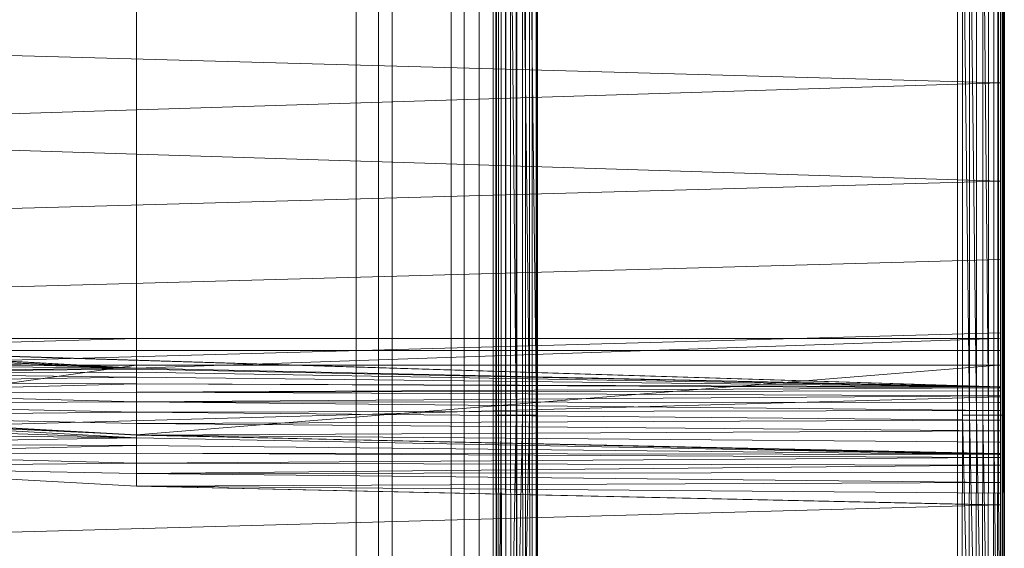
# Model space of a CAD drawing. Header units: metres. Extents: x 391.1 to 427.5, y 12.8 to 28.4.
# Tile 135 of 149: x 406.857 to 407.177, y 27.188 to 27.359. Entities that reach past the tile are written whole.
import ezdxf

# ---------------------------------------------------------------- set-up
doc = ezdxf.new("R2010")
doc.units = ezdxf.units.M
for name, color, linetype, lineweight in [('A-DETL-____-MBND', 7, 'Continuous', 18), ('A-WALL-____-MCUT', 7, 'Continuous', 25), ('A-WALL-____-OTLN', 7, 'Continuous', 25)]:
    doc.layers.add(name, color=color, linetype=linetype, lineweight=lineweight)

# ---------------------------------------------------------------- blocks, each defined once
blk = doc.blocks.new('Family - Evans PA-152028-03_TEL_P0A')
at = {"layer": 'A-WALL-____-MCUT', "color": 253, "true_color": 0xaaaaaa}
blk.add_line((0, 0), (0.8, 0), dxfattribs=at)
at = {"layer": 'A-WALL-____-OTLN', "color": 253, "true_color": 0xaaaaaa}
blk.add_line((0, 0), (0.8, 0), dxfattribs=at)
at = {"layer": 'A-WALL-____-OTLN', "color": 253, "lineweight": 18, "true_color": 0xaaaaaa}
blk.add_line((0, 0), (1.66046, 0), dxfattribs=at)
blk = doc.blocks.new('Family - Inodor PA-152420-03_TEL_P0A')
at = {"layer": 'A-DETL-____-MBND', "color": 253, "true_color": 0xaaaaaa}
for p, q in [((0.56258, 0.01465), (0.56258, 0.38826)), ((0.56258, 0.01465), (0.56258, 0.38826)), ((0.72691, 0.38826), (0.72691, 0.01465)), ((0.72691, 0.38826), (0.72691, 0.01465)), ((0.54781, 0.3624), (0.54781, 0.04228)), ((0.55211, 0.04249), (0.55211, 0.36218)), ((0.55695, 0.04274), (0.55695, 0.36194)), ((0.56149, 0.04297), (0.56149, 0.36171)), ((0.5656, 0.04318), (0.56559, 0.3615)), ((0.56914, 0.04336), (0.56914, 0.36132)), ((0.72691, 0.03582), (0.72691, 0.36417)), ((0.72691, 0.36417), (0.72691, 0.03582)), ((0.72747, 0.36417), (0.72747, 0.03582)), ((0.72747, 0.03582), (0.72747, 0.36417)), ((0.57201, 0.04351), (0.57201, 0.36117)), ((0.57413, 0.04361), (0.57413, 0.36106)), ((0.57542, 0.04368), (0.57542, 0.361)), ((0.57586, 0.0437), (0.57586, 0.36098)), ((0.71226, 0.05064), (0.71226, 0.35403)), ((0.71226, 0.05064), (0.71226, 0.35403)), ((0.56238, 0.10805), (0.56238, 0.29485)), ((0.56238, 0.29485), (0.56238, 0.10805)), ((0.56258, 0.29485), (0.56258, 0.10805)), ((0.56258, 0.29485), (0.56258, 0.10805)), ((0.56258, 0.29485), (0.56258, 0.10805)), ((0.56318, 0.29485), (0.56318, 0.10805)), ((0.56318, 0.29485), (0.56318, 0.10805)), ((0.56318, 0.29485), (0.56318, 0.10805)), ((0.56415, 0.29485), (0.56415, 0.10805)), ((0.56415, 0.29485), (0.56415, 0.10805)), ((0.56415, 0.29485), (0.56415, 0.10805)), ((0.56547, 0.29485), (0.56547, 0.10805)), ((0.56547, 0.29485), (0.56547, 0.10805)), ((0.56547, 0.29485), (0.56547, 0.10805)), ((0.5671, 0.29485), (0.5671, 0.10805)), ((0.56898, 0.10805), (0.5671, 0.29485)), ((0.5671, 0.29485), (0.5671, 0.10805)), ((0.5671, 0.29485), (0.56898, 0.10805)), ((0.5671, 0.29485), (0.5671, 0.10805)), ((0.56898, 0.29485), (0.56898, 0.10805)), ((0.56898, 0.29485), (0.56898, 0.10805)), ((0.56898, 0.29485), (0.56898, 0.10805)), ((0.57106, 0.29485), (0.57106, 0.10805)), ((0.57328, 0.10805), (0.57106, 0.29485)), ((0.57106, 0.29485), (0.57106, 0.10805)), ((0.57106, 0.29485), (0.57328, 0.10805)), ((0.57106, 0.29485), (0.57106, 0.10805)), ((0.57328, 0.29485), (0.57328, 0.10805)), ((0.57556, 0.10805), (0.57328, 0.29485)), ((0.57328, 0.29485), (0.57328, 0.10805)), ((0.57328, 0.29485), (0.57556, 0.10805)), ((0.57328, 0.29485), (0.57328, 0.10805)), ((0.57556, 0.29485), (0.57556, 0.10805)), ((0.57556, 0.29485), (0.57556, 0.10805)), ((0.57556, 0.29485), (0.57556, 0.10805)), ((0.71393, 0.29485), (0.71393, 0.10805)), ((0.71393, 0.29485), (0.71393, 0.10805)), ((0.71621, 0.10805), (0.71393, 0.29485)), ((0.71393, 0.29485), (0.71621, 0.10805)), ((0.71393, 0.29485), (0.71393, 0.10805)), ((0.71621, 0.29485), (0.71621, 0.10805)), ((0.71843, 0.10805), (0.71621, 0.29485)), ((0.71621, 0.29485), (0.71621, 0.10805)), ((0.71621, 0.29485), (0.71843, 0.10805)), ((0.71621, 0.29485), (0.71621, 0.10805)), ((0.71843, 0.29485), (0.71843, 0.10805)), ((0.71843, 0.29485), (0.71843, 0.10805)), ((0.71843, 0.29485), (0.71843, 0.10805)), ((0.72051, 0.29485), (0.72051, 0.10805)), ((0.72239, 0.10805), (0.72051, 0.29485)), ((0.72051, 0.29485), (0.72051, 0.10805)), ((0.72051, 0.29485), (0.72239, 0.10805)), ((0.72051, 0.29485), (0.72051, 0.10805)), ((0.72239, 0.29485), (0.72239, 0.10805)), ((0.72239, 0.29485), (0.72239, 0.10805)), ((0.72239, 0.29485), (0.72239, 0.10805)), ((0.72402, 0.29485), (0.72402, 0.10805)), ((0.72402, 0.29485), (0.72402, 0.10805)), ((0.72402, 0.29485), (0.72402, 0.10805)), ((0.72534, 0.29485), (0.72534, 0.10805)), ((0.72534, 0.29485), (0.72534, 0.10805)), ((0.72534, 0.29485), (0.72534, 0.10805)), ((0.72631, 0.29485), (0.72631, 0.10805)), ((0.72631, 0.29485), (0.72631, 0.10805)), ((0.72631, 0.29485), (0.72631, 0.10805)), ((0.72691, 0.29485), (0.72691, 0.10805)), ((0.72691, 0.29485), (0.72691, 0.10805)), ((0.72691, 0.29485), (0.72691, 0.10805)), ((0.72711, 0.29485), (0.72711, 0.10805)), ((0.72711, 0.29485), (0.72711, 0.10805)), ((0.7262, 0.28262), (0.7262, 0.11722)), ((0.51707, 0.12377), (0.51707, 0.27622)), ((0.51707, 0.27622), (0.51707, 0.12377)), ((0.51707, 0.12377), (0.51707, 0.27622)), ((0.51707, 0.12377), (0.51707, 0.27622)), ((0.52427, 0.27623), (0.52427, 0.12377)), ((0.52427, 0.27623), (0.52427, 0.12377)), ((0.52871, 0.27623), (0.52871, 0.12377)), ((0.52871, 0.27623), (0.52871, 0.12377)), ((0.44571, 0.26697), (0.44571, 0.13288)), ((0.44571, 0.26697), (0.44571, 0.13288)), ((0.44571, 0.26697), (0.44571, 0.13288)), ((0.44571, 0.26697), (0.44571, 0.13288)), ((0.72561, 0.13288), (0.72561, 0.26697)), ((0.72561, 0.26697), (0.72561, 0.13288)), ((0.72561, 0.26697), (0.72561, 0.13288)), ((0.72561, 0.26697), (0.72561, 0.13288)), ((0.7262, 0.26701), (0.7262, 0.13284)), ((0.7262, 0.13339), (0.7262, 0.267)), ((0.7262, 0.24131), (0.7262, 0.2159)), ((0.7262, 0.2159), (0.21652, 0.22997)), ((0.7262, 0.2159), (0.21652, 0.19991)), ((0.7262, 0.2159), (0.7262, 0.18393)), ((0.7262, 0.18393), (0.21652, 0.19991)), ((0.7262, 0.18393), (0.21652, 0.16986)), ((0.7262, 0.18393), (0.7262, 0.15852)), ((0.7262, 0.15852), (0.21652, 0.14444)), ((0.7262, 0.15852), (0.7262, 0.13475)), ((0.7262, 0.13475), (0.21652, 0.12067)), ((0.7262, 0.13475), (0.7262, 0.11399)), ((0.2042, 0.1334), (0.7256, 0.11726)), ((0.7262, 0.11723), (0.2042, 0.1334)), ((0.2042, 0.1334), (0.7256, 0.11726)), ((0.21593, 0.13288), (0.7256, 0.11726)), ((0.21593, 0.13288), (0.44571, 0.12326)), ((0.21593, 0.13288), (0.44571, 0.12326)), ((0.21593, 0.13288), (0.7256, 0.11726)), ((0.44571, 0.13288), (0.33082, 0.13288)), ((0.44571, 0.13288), (0.33082, 0.13288)), ((0.44571, 0.13288), (0.33082, 0.13288)), ((0.44571, 0.13288), (0.33082, 0.1296)), ((0.44571, 0.13288), (0.33082, 0.13288)), ((0.44571, 0.13288), (0.33082, 0.1296)), ((0.72561, 0.13288), (0.44571, 0.13288)), ((0.72561, 0.13288), (0.44571, 0.13288)), ((0.44571, 0.13288), (0.44571, 0.12899)), ((0.44571, 0.13288), (0.44571, 0.12899)), ((0.72561, 0.13288), (0.44571, 0.13288)), ((0.72561, 0.13288), (0.44571, 0.12326)), ((0.72561, 0.13288), (0.44571, 0.13288)), ((0.44571, 0.12326), (0.44571, 0.13288)), ((0.72561, 0.13288), (0.44571, 0.12326)), ((0.44571, 0.13288), (0.44571, 0.12326)), ((0.7256, 0.11726), (0.72561, 0.13288)), ((0.72561, 0.13288), (0.7256, 0.11726)), ((0.72561, 0.13288), (0.7262, 0.13285)), ((0.72561, 0.13288), (0.72561, 0.12899)), ((0.72561, 0.12899), (0.72561, 0.13288)), ((0.7262, 0.13285), (0.72561, 0.13288)), ((0.7262, 0.13284), (0.72561, 0.13288)), ((0.7262, 0.13284), (0.72561, 0.13288)), ((0.7262, 0.13339), (0.7262, 0.13285)), ((0.7262, 0.12897), (0.7262, 0.13285)), ((0.7262, 0.11728), (0.7262, 0.13284)), ((0.44571, 0.12326), (0.33082, 0.1296)), ((0.33082, 0.1296), (0.44571, 0.12326)), ((0.44571, 0.12326), (0.33082, 0.1296)), ((0.33082, 0.1296), (0.44571, 0.12326)), ((0.44571, 0.12326), (0.33082, 0.12929)), ((0.33082, 0.12929), (0.44571, 0.12326)), ((0.44571, 0.12899), (0.33082, 0.12899)), ((0.44571, 0.12899), (0.33082, 0.12899)), ((0.44571, 0.12326), (0.33082, 0.12831)), ((0.33082, 0.12831), (0.44571, 0.12326)), ((0.72561, 0.12899), (0.44571, 0.12899)), ((0.72561, 0.12899), (0.44571, 0.12899)), ((0.44571, 0.12899), (0.44571, 0.12431)), ((0.44571, 0.12899), (0.44571, 0.12431)), ((0.7262, 0.12897), (0.72561, 0.12899)), ((0.72561, 0.12899), (0.72561, 0.12431)), ((0.72561, 0.12431), (0.72561, 0.12899)), ((0.7262, 0.12897), (0.72561, 0.12899)), ((0.7262, 0.12431), (0.7262, 0.12897)), ((0.44571, 0.12326), (0.33082, 0.12671)), ((0.33082, 0.12671), (0.44571, 0.12326)), ((0.44571, 0.12326), (0.33082, 0.12454)), ((0.33082, 0.12454), (0.44571, 0.12326)), ((0.44571, 0.12431), (0.33082, 0.12431)), ((0.44571, 0.12431), (0.33082, 0.10799)), ((0.44571, 0.12431), (0.33082, 0.12431)), ((0.44571, 0.12431), (0.33082, 0.10799)), ((0.44571, 0.12326), (0.33082, 0.12186)), ((0.44571, 0.12326), (0.33082, 0.12186)), ((0.44571, 0.12295), (0.33082, 0.12186)), ((0.44571, 0.12295), (0.33082, 0.12186)), ((0.44571, 0.12197), (0.33082, 0.12186)), ((0.44571, 0.12197), (0.33082, 0.12186)), ((0.44571, 0.12037), (0.33082, 0.12186)), ((0.33082, 0.12186), (0.44571, 0.12037)), ((0.72561, 0.12431), (0.44571, 0.12431)), ((0.72561, 0.12431), (0.44571, 0.12431)), ((0.44572, 0.10165), (0.44571, 0.12431)), ((0.44571, 0.12431), (0.44572, 0.10165)), ((0.7256, 0.11726), (0.44571, 0.12326)), ((0.44571, 0.12326), (0.7256, 0.11726)), ((0.7256, 0.11726), (0.44571, 0.12326)), ((0.44571, 0.12326), (0.44571, 0.12295)), ((0.44571, 0.12326), (0.7256, 0.11726)), ((0.44571, 0.12326), (0.44571, 0.12295)), ((0.7256, 0.11726), (0.44571, 0.12295)), ((0.44571, 0.12295), (0.44571, 0.12197)), ((0.44571, 0.12295), (0.7256, 0.11726)), ((0.44571, 0.12295), (0.44571, 0.12197)), ((0.7256, 0.11726), (0.44571, 0.12197)), ((0.44571, 0.12197), (0.44571, 0.12037)), ((0.44571, 0.12197), (0.7256, 0.11726)), ((0.44571, 0.12197), (0.44571, 0.12037)), ((0.72561, 0.12431), (0.44572, 0.10165)), ((0.72561, 0.12431), (0.44572, 0.10165)), ((0.51703, 0.04754), (0.51707, 0.12377)), ((0.51707, 0.12377), (0.51703, 0.04754)), ((0.51703, 0.04754), (0.51707, 0.12377)), ((0.51703, 0.04754), (0.51707, 0.12377)), ((0.52427, 0.12377), (0.52422, 0.0471)), ((0.52427, 0.12377), (0.52422, 0.0471)), ((0.52871, 0.12377), (0.52867, 0.04683)), ((0.52871, 0.12377), (0.52867, 0.04683)), ((0.72555, 0.09531), (0.72561, 0.12431)), ((0.72561, 0.12431), (0.72555, 0.09531)), ((0.7262, 0.12431), (0.72561, 0.12431)), ((0.7262, 0.1243), (0.72561, 0.12431)), ((0.72561, 0.12431), (0.7262, 0.12431)), ((0.7262, 0.12428), (0.72561, 0.12431)), ((0.72561, 0.12431), (0.7262, 0.1243)), ((0.7262, 0.12428), (0.72561, 0.12431)), ((0.7262, 0.1243), (0.7262, 0.12431)), ((0.7262, 0.12428), (0.7262, 0.1243)), ((0.7262, 0.09539), (0.7262, 0.12428)), ((0.44571, 0.12037), (0.33082, 0.11876)), ((0.44571, 0.12037), (0.33082, 0.11876)), ((0.44571, 0.11819), (0.33082, 0.11876)), ((0.33082, 0.11876), (0.44571, 0.11819)), ((0.7256, 0.11726), (0.44571, 0.12037)), ((0.44571, 0.12037), (0.44571, 0.11819)), ((0.44571, 0.12037), (0.7256, 0.11726)), ((0.44571, 0.12037), (0.44571, 0.11819)), ((0.44571, 0.11819), (0.33082, 0.11533)), ((0.44571, 0.11819), (0.33082, 0.11533)), ((0.44571, 0.11552), (0.33082, 0.11533)), ((0.44571, 0.11552), (0.33082, 0.11533)), ((0.44571, 0.11242), (0.33082, 0.11533)), ((0.33082, 0.11533), (0.44571, 0.11242)), ((0.7256, 0.11726), (0.44571, 0.11819)), ((0.44571, 0.11819), (0.7256, 0.11726)), ((0.44571, 0.11819), (0.7256, 0.11694)), ((0.44571, 0.11819), (0.7256, 0.11694)), ((0.44571, 0.11819), (0.44571, 0.11552)), ((0.44571, 0.11819), (0.44571, 0.11552)), ((0.7256, 0.11694), (0.44571, 0.11552)), ((0.7256, 0.11694), (0.44571, 0.11552)), ((0.7256, 0.11596), (0.44571, 0.11552)), ((0.7256, 0.11596), (0.44571, 0.11552)), ((0.7256, 0.11436), (0.44571, 0.11552)), ((0.44571, 0.11552), (0.44571, 0.11242)), ((0.44571, 0.11552), (0.7256, 0.11436)), ((0.44571, 0.11552), (0.44571, 0.11242)), ((0.7262, 0.11728), (0.7256, 0.11726)), ((0.7256, 0.11726), (0.7262, 0.11728)), ((0.7262, 0.11723), (0.7256, 0.11726)), ((0.7262, 0.11723), (0.7256, 0.11726)), ((0.7262, 0.11722), (0.7256, 0.11726)), ((0.7256, 0.11726), (0.7256, 0.11694)), ((0.7256, 0.11694), (0.7256, 0.11726)), ((0.7262, 0.11722), (0.7256, 0.11726)), ((0.7262, 0.11691), (0.7256, 0.11694)), ((0.7256, 0.11694), (0.7256, 0.11596)), ((0.7256, 0.11596), (0.7256, 0.11694)), ((0.7262, 0.11691), (0.7256, 0.11694)), ((0.7262, 0.11594), (0.7256, 0.11596)), ((0.7256, 0.11596), (0.7256, 0.11436)), ((0.7256, 0.11436), (0.7256, 0.11596)), ((0.7262, 0.11594), (0.7256, 0.11596)), ((0.7262, 0.11723), (0.7262, 0.11728)), ((0.7262, 0.11691), (0.7262, 0.11722)), ((0.7262, 0.11594), (0.7262, 0.11691)), ((0.7262, 0.11434), (0.7262, 0.11594)), ((0.7262, 0.11399), (0.21652, 0.09991)), ((0.44571, 0.11242), (0.33082, 0.11167)), ((0.44571, 0.11242), (0.33082, 0.11167)), ((0.7256, 0.11436), (0.44571, 0.11242)), ((0.7256, 0.11436), (0.44571, 0.11242)), ((0.7256, 0.11219), (0.44571, 0.11242)), ((0.44571, 0.11242), (0.7256, 0.11219)), ((0.44571, 0.11242), (0.7256, 0.10951)), ((0.44571, 0.11242), (0.44571, 0.10898)), ((0.44571, 0.11242), (0.7256, 0.10951)), ((0.44571, 0.11242), (0.44571, 0.10898)), ((0.7262, 0.11434), (0.7256, 0.11436)), ((0.7256, 0.11436), (0.7256, 0.11219)), ((0.7256, 0.11219), (0.7256, 0.11436)), ((0.7262, 0.11434), (0.7256, 0.11436)), ((0.7262, 0.11218), (0.7256, 0.11219)), ((0.7256, 0.11219), (0.7256, 0.10951)), ((0.7256, 0.10951), (0.7256, 0.11219)), ((0.7262, 0.11218), (0.7256, 0.11219)), ((0.7262, 0.11218), (0.7262, 0.11434)), ((0.7262, 0.11399), (0.7262, 0.07896)), ((0.7262, 0.10951), (0.7262, 0.11218)), ((0.44571, 0.10898), (0.33082, 0.11167)), ((0.33082, 0.11167), (0.44571, 0.10898)), ((0.44571, 0.10898), (0.33082, 0.1079)), ((0.44571, 0.10898), (0.33082, 0.1079)), ((0.7256, 0.10951), (0.44571, 0.10898)), ((0.7256, 0.10951), (0.44571, 0.10898)), ((0.7256, 0.10641), (0.44571, 0.10898)), ((0.44571, 0.10898), (0.44571, 0.10533)), ((0.44571, 0.10898), (0.7256, 0.10641)), ((0.44571, 0.10898), (0.44571, 0.10533)), ((0.7262, 0.10951), (0.7256, 0.10951)), ((0.7256, 0.10951), (0.7256, 0.10641)), ((0.7262, 0.10951), (0.7256, 0.10951)), ((0.7256, 0.10951), (0.7262, 0.10951)), ((0.7256, 0.10641), (0.7256, 0.10951)), ((0.7262, 0.10951), (0.7256, 0.10951)), ((0.7262, 0.10642), (0.7262, 0.10951)), ((0.44572, 0.10165), (0.33077, 0.10699)), ((0.33077, 0.10699), (0.44566, 0.10065)), ((0.33077, 0.10699), (0.44572, 0.10165)), ((0.33077, 0.10699), (0.44566, 0.10065)), ((0.44572, 0.10165), (0.33082, 0.10799)), ((0.33082, 0.10799), (0.44572, 0.10165)), ((0.44571, 0.10533), (0.33082, 0.1079)), ((0.33082, 0.1079), (0.44571, 0.10533)), ((0.33082, 0.1079), (0.44571, 0.10156)), ((0.7256, 0.10641), (0.44571, 0.10533)), ((0.7256, 0.10641), (0.44571, 0.10533)), ((0.56258, 0.10805), (0.56238, 0.10805)), ((0.56258, 0.01465), (0.56238, 0.10805)), ((0.56258, 0.10805), (0.56238, 0.10805)), ((0.56258, 0.10805), (0.56238, 0.10805)), ((0.56258, 0.01465), (0.56238, 0.10805)), ((0.56318, 0.10805), (0.56258, 0.10805)), ((0.56278, 0.01465), (0.56258, 0.10805)), ((0.56318, 0.10805), (0.56258, 0.10805)), ((0.56318, 0.10805), (0.56258, 0.10805)), ((0.56278, 0.01465), (0.56258, 0.10805)), ((0.56258, 0.10805), (0.56258, 0.01465)), ((0.56258, 0.10805), (0.56278, 0.01465)), ((0.56258, 0.10805), (0.56258, 0.01465)), ((0.56415, 0.10805), (0.56318, 0.10805)), ((0.56338, 0.01465), (0.56318, 0.10805)), ((0.56415, 0.10805), (0.56318, 0.10805)), ((0.56415, 0.10805), (0.56318, 0.10805)), ((0.56338, 0.01465), (0.56318, 0.10805)), ((0.56318, 0.10805), (0.56338, 0.01465)), ((0.56415, 0.10805), (0.56338, 0.01465)), ((0.56415, 0.10805), (0.56338, 0.01465)), ((0.56547, 0.10805), (0.56415, 0.10805)), ((0.56435, 0.01465), (0.56415, 0.10805)), ((0.56547, 0.10805), (0.56415, 0.10805)), ((0.56547, 0.10805), (0.56415, 0.10805)), ((0.56435, 0.01465), (0.56415, 0.10805)), ((0.56415, 0.10805), (0.56435, 0.01465)), ((0.56567, 0.01465), (0.56547, 0.10805)), ((0.5671, 0.10805), (0.56547, 0.10805)), ((0.5671, 0.10805), (0.56547, 0.10805)), ((0.56567, 0.01465), (0.56547, 0.10805)), ((0.56547, 0.10805), (0.56567, 0.01465)), ((0.5673, 0.01465), (0.5671, 0.10805)), ((0.56898, 0.10805), (0.5671, 0.10805)), ((0.56898, 0.10805), (0.5671, 0.10805)), ((0.5673, 0.01465), (0.5671, 0.10805)), ((0.5671, 0.10805), (0.5673, 0.01465)), ((0.56898, 0.10805), (0.5673, 0.01465)), ((0.56898, 0.10805), (0.5673, 0.01465)), ((0.56918, 0.01465), (0.56898, 0.10805)), ((0.57106, 0.10805), (0.56898, 0.10805)), ((0.57106, 0.10805), (0.56898, 0.10805)), ((0.56918, 0.01465), (0.56898, 0.10805)), ((0.56898, 0.10805), (0.56918, 0.01465)), ((0.57106, 0.10805), (0.56918, 0.01465)), ((0.57106, 0.10805), (0.56918, 0.01465)), ((0.57126, 0.01465), (0.57106, 0.10805)), ((0.57328, 0.10805), (0.57106, 0.10805)), ((0.57328, 0.10805), (0.57106, 0.10805)), ((0.57126, 0.01465), (0.57106, 0.10805)), ((0.57106, 0.10805), (0.57126, 0.01465)), ((0.57328, 0.10805), (0.57126, 0.01465)), ((0.57328, 0.10805), (0.57126, 0.01465)), ((0.57348, 0.01465), (0.57328, 0.10805)), ((0.57556, 0.10805), (0.57328, 0.10805)), ((0.57556, 0.10805), (0.57328, 0.10805)), ((0.57348, 0.01465), (0.57328, 0.10805)), ((0.57328, 0.10805), (0.57348, 0.01465)), ((0.57556, 0.10805), (0.57576, 0.01465)), ((0.57556, 0.10805), (0.57576, 0.01465)), ((0.57556, 0.10805), (0.57576, 0.01465)), ((0.71393, 0.10805), (0.71373, 0.01465)), ((0.71393, 0.10805), (0.71373, 0.01465)), ((0.71393, 0.10805), (0.71373, 0.01465)), ((0.71621, 0.10805), (0.71393, 0.10805)), ((0.71621, 0.10805), (0.71393, 0.10805)), ((0.71601, 0.01465), (0.71393, 0.10805)), ((0.71393, 0.10805), (0.71601, 0.01465)), ((0.71621, 0.10805), (0.71601, 0.01465)), ((0.71621, 0.10805), (0.71601, 0.01465)), ((0.71621, 0.10805), (0.71601, 0.01465)), ((0.71843, 0.10805), (0.71621, 0.10805)), ((0.71843, 0.10805), (0.71621, 0.10805)), ((0.71823, 0.01465), (0.71621, 0.10805)), ((0.71621, 0.10805), (0.71823, 0.01465)), ((0.71843, 0.10805), (0.71823, 0.01465)), ((0.71843, 0.10805), (0.71823, 0.01465)), ((0.71843, 0.10805), (0.71823, 0.01465)), ((0.72051, 0.10805), (0.71843, 0.10805)), ((0.72051, 0.10805), (0.71843, 0.10805)), ((0.72031, 0.01465), (0.71843, 0.10805)), ((0.71843, 0.10805), (0.72031, 0.01465)), ((0.72051, 0.10805), (0.72031, 0.01465)), ((0.72051, 0.10805), (0.72031, 0.01465)), ((0.72051, 0.10805), (0.72031, 0.01465)), ((0.72239, 0.10805), (0.72051, 0.10805)), ((0.72239, 0.10805), (0.72051, 0.10805)), ((0.72219, 0.01465), (0.72051, 0.10805)), ((0.72051, 0.10805), (0.72219, 0.01465)), ((0.72239, 0.10805), (0.72219, 0.01465)), ((0.72239, 0.10805), (0.72219, 0.01465)), ((0.72239, 0.10805), (0.72219, 0.01465)), ((0.72402, 0.10805), (0.72239, 0.10805)), ((0.72402, 0.10805), (0.72239, 0.10805)), ((0.72402, 0.10805), (0.72382, 0.01465)), ((0.72402, 0.10805), (0.72382, 0.01465)), ((0.72402, 0.10805), (0.72382, 0.01465)), ((0.72534, 0.10805), (0.72402, 0.10805)), ((0.72534, 0.10805), (0.72402, 0.10805)), ((0.72534, 0.10805), (0.72402, 0.10805)), ((0.72514, 0.01465), (0.72402, 0.10805)), ((0.72402, 0.10805), (0.72514, 0.01465)), ((0.72534, 0.10805), (0.72514, 0.01465)), ((0.72534, 0.10805), (0.72514, 0.01465)), ((0.72534, 0.10805), (0.72514, 0.01465)), ((0.72631, 0.10805), (0.72534, 0.10805)), ((0.72631, 0.10805), (0.72534, 0.10805)), ((0.72631, 0.10805), (0.72534, 0.10805)), ((0.72611, 0.01465), (0.72534, 0.10805)), ((0.72534, 0.10805), (0.72611, 0.01465)), ((0.7262, 0.10642), (0.7256, 0.10641)), ((0.7262, 0.10642), (0.7256, 0.10641)), ((0.7256, 0.10641), (0.7262, 0.10642)), ((0.7256, 0.10641), (0.7262, 0.10642)), ((0.7262, 0.10641), (0.7256, 0.10641)), ((0.7256, 0.10298), (0.7256, 0.10641)), ((0.7262, 0.10641), (0.7256, 0.10641)), ((0.7256, 0.10641), (0.7256, 0.10298)), ((0.72631, 0.10805), (0.72611, 0.01465)), ((0.72631, 0.10805), (0.72611, 0.01465)), ((0.72631, 0.10805), (0.72611, 0.01465)), ((0.7262, 0.10642), (0.7262, 0.10642)), ((0.7262, 0.10641), (0.7262, 0.10642)), ((0.7262, 0.10299), (0.7262, 0.10641)), ((0.72691, 0.10805), (0.72631, 0.10805)), ((0.72691, 0.10805), (0.72631, 0.10805)), ((0.72691, 0.10805), (0.72631, 0.10805)), ((0.72691, 0.10805), (0.72671, 0.01465)), ((0.72691, 0.10805), (0.72671, 0.01465)), ((0.72691, 0.10805), (0.72671, 0.01465)), ((0.72711, 0.10805), (0.72691, 0.10805)), ((0.72711, 0.10805), (0.72691, 0.01465)), ((0.72711, 0.10805), (0.72691, 0.10805)), ((0.72711, 0.10805), (0.72691, 0.01465)), ((0.72711, 0.10805), (0.72691, 0.10805)), ((0.72691, 0.01465), (0.72691, 0.10805)), ((0.72691, 0.10805), (0.72691, 0.01465)), ((0.44566, 0.10065), (0.33077, 0.10454)), ((0.33077, 0.10454), (0.44566, 0.10065)), ((0.44571, 0.10533), (0.44571, 0.10156)), ((0.7256, 0.10298), (0.44571, 0.10533)), ((0.44571, 0.10533), (0.7256, 0.10298)), ((0.44571, 0.10533), (0.44571, 0.10156)), ((0.7256, 0.10298), (0.44571, 0.10156)), ((0.7256, 0.10298), (0.44571, 0.10156)), ((0.7262, 0.10299), (0.7256, 0.10298)), ((0.7256, 0.10298), (0.7262, 0.10299)), ((0.7262, 0.10298), (0.7256, 0.10298)), ((0.7262, 0.10297), (0.7256, 0.10298)), ((0.7256, 0.10298), (0.7262, 0.10298)), ((0.7256, 0.10298), (0.7256, 0.09932)), ((0.7256, 0.09932), (0.7256, 0.10298)), ((0.7262, 0.10297), (0.7256, 0.10298)), ((0.7262, 0.10298), (0.7262, 0.10299)), ((0.7262, 0.10297), (0.7262, 0.10298)), ((0.7262, 0.09933), (0.7262, 0.10297)), ((0.44566, 0.10065), (0.33077, 0.1021)), ((0.33077, 0.1021), (0.44566, 0.10065)), ((0.44566, 0.10065), (0.33077, 0.09882)), ((0.44566, 0.10065), (0.33077, 0.09882)), ((0.44572, 0.10165), (0.44566, 0.10065)), ((0.44572, 0.10165), (0.44566, 0.10065)), ((0.72555, 0.09531), (0.44566, 0.10065)), ((0.44566, 0.10065), (0.44566, 0.0982)), ((0.44566, 0.10065), (0.72555, 0.09531)), ((0.44566, 0.10065), (0.44566, 0.0982)), ((0.7256, 0.09932), (0.44571, 0.10156)), ((0.44571, 0.10156), (0.7256, 0.09932)), ((0.44571, 0.10156), (0.7256, 0.09555)), ((0.7262, 0.09542), (0.44571, 0.10156)), ((0.44571, 0.10156), (0.7256, 0.09555)), ((0.72555, 0.09531), (0.44572, 0.10165)), ((0.44572, 0.10165), (0.72555, 0.09531)), ((0.7262, 0.09933), (0.7256, 0.09932)), ((0.7256, 0.09932), (0.7262, 0.09933)), ((0.7256, 0.09932), (0.7256, 0.09555)), ((0.7262, 0.09932), (0.7256, 0.09932)), ((0.7256, 0.09555), (0.7256, 0.09932)), ((0.7262, 0.09932), (0.7256, 0.09932)), ((0.7262, 0.09932), (0.7262, 0.09933)), ((0.7262, 0.09556), (0.7262, 0.09932)), ((0.44566, 0.0982), (0.33077, 0.09882)), ((0.33077, 0.09882), (0.44566, 0.0982)), ((0.44566, 0.0982), (0.33077, 0.0954)), ((0.44566, 0.0982), (0.33077, 0.0954)), ((0.72555, 0.09531), (0.44566, 0.0982)), ((0.44566, 0.0982), (0.44566, 0.09576)), ((0.44566, 0.0982), (0.72555, 0.09531)), ((0.44566, 0.0982), (0.44566, 0.09576)), ((0.44566, 0.09576), (0.33077, 0.0954)), ((0.44566, 0.09576), (0.33077, 0.0954)), ((0.44566, 0.09248), (0.33077, 0.0954)), ((0.33077, 0.0954), (0.44566, 0.09248)), ((0.72555, 0.09531), (0.44566, 0.09576)), ((0.44566, 0.09576), (0.44566, 0.09248)), ((0.44566, 0.09576), (0.72555, 0.09531)), ((0.44566, 0.09576), (0.72555, 0.09431)), ((0.44566, 0.09576), (0.72555, 0.09431)), ((0.44566, 0.09576), (0.44566, 0.09248)), ((0.72555, 0.09431), (0.44566, 0.09248)), ((0.72555, 0.09431), (0.44566, 0.09248)), ((0.7262, 0.09539), (0.72555, 0.09531)), ((0.72555, 0.09531), (0.7262, 0.09539)), ((0.7262, 0.09528), (0.72555, 0.09531)), ((0.72555, 0.09531), (0.72555, 0.09431)), ((0.72555, 0.09431), (0.72555, 0.09531)), ((0.7262, 0.09528), (0.72555, 0.09531)), ((0.7262, 0.09428), (0.72555, 0.09431)), ((0.72555, 0.09431), (0.72555, 0.09185)), ((0.72555, 0.09185), (0.72555, 0.09431)), ((0.7262, 0.09428), (0.72555, 0.09431)), ((0.7262, 0.09556), (0.7256, 0.09555)), ((0.7256, 0.09555), (0.7262, 0.09556)), ((0.7262, 0.09552), (0.7256, 0.09555)), ((0.7262, 0.09555), (0.7256, 0.09555)), ((0.7262, 0.09553), (0.7256, 0.09555)), ((0.7256, 0.09555), (0.7262, 0.09555)), ((0.7262, 0.09552), (0.7256, 0.09555)), ((0.7256, 0.09555), (0.7262, 0.09553)), ((0.7262, 0.09555), (0.7262, 0.09556)), ((0.7262, 0.09553), (0.7262, 0.09555)), ((0.7262, 0.09552), (0.7262, 0.09553)), ((0.7262, 0.09542), (0.7262, 0.09552)), ((0.7262, 0.09528), (0.7262, 0.09539)), ((0.7262, 0.09428), (0.7262, 0.09528)), ((0.7262, 0.09183), (0.7262, 0.09428)), ((0.44566, 0.09248), (0.33076, 0.09131)), ((0.44566, 0.09248), (0.33076, 0.09131)), ((0.44566, 0.08906), (0.33076, 0.09131)), ((0.33076, 0.09131), (0.44566, 0.08906)), ((0.33076, 0.09131), (0.44566, 0.08497)), ((0.72555, 0.09185), (0.44566, 0.09248)), ((0.44566, 0.09248), (0.72555, 0.09185)), ((0.44566, 0.09248), (0.44566, 0.08906)), ((0.44566, 0.09248), (0.44566, 0.08906)), ((0.72555, 0.09185), (0.44566, 0.08906)), ((0.72555, 0.09185), (0.44566, 0.08906)), ((0.7262, 0.09183), (0.72555, 0.09185)), ((0.72555, 0.09185), (0.72555, 0.08942)), ((0.72555, 0.08942), (0.72555, 0.09185)), ((0.7262, 0.09183), (0.72555, 0.09185)), ((0.7262, 0.08941), (0.7262, 0.09183)), ((0.72555, 0.08942), (0.44566, 0.08906)), ((0.72555, 0.08942), (0.44566, 0.08906)), ((0.44566, 0.08906), (0.44566, 0.08497)), ((0.72555, 0.08614), (0.44566, 0.08906)), ((0.44566, 0.08906), (0.72555, 0.08614)), ((0.44566, 0.08906), (0.44566, 0.08497)), ((0.7262, 0.08941), (0.72555, 0.08942)), ((0.72555, 0.08942), (0.72555, 0.08614)), ((0.72555, 0.08614), (0.72555, 0.08942)), ((0.7262, 0.08941), (0.72555, 0.08942)), ((0.7262, 0.08614), (0.7262, 0.08941)), ((0.72555, 0.08614), (0.44566, 0.08497)), ((0.72555, 0.08614), (0.44566, 0.08497)), ((0.72555, 0.08272), (0.44566, 0.08497)), ((0.44566, 0.08497), (0.72555, 0.08272)), ((0.44566, 0.08497), (0.72555, 0.07896)), ((0.7262, 0.07882), (0.44566, 0.08497)), ((0.44566, 0.08497), (0.72555, 0.07896)), ((0.7262, 0.08614), (0.72555, 0.08614)), ((0.7262, 0.08614), (0.72555, 0.08614)), ((0.72555, 0.08614), (0.7262, 0.08614)), ((0.72555, 0.08272), (0.72555, 0.08614)), ((0.7262, 0.08614), (0.72555, 0.08614)), ((0.72555, 0.08614), (0.72555, 0.08272)), ((0.7262, 0.08614), (0.7262, 0.08614)), ((0.7262, 0.08273), (0.7262, 0.08614)), ((0.7262, 0.08273), (0.72555, 0.08272)), ((0.72555, 0.08272), (0.7262, 0.08273)), ((0.7262, 0.08272), (0.72555, 0.08272)), ((0.72555, 0.08272), (0.72555, 0.07896)), ((0.7262, 0.08271), (0.72555, 0.08272)), ((0.72555, 0.08272), (0.7262, 0.08272)), ((0.72555, 0.07896), (0.72555, 0.08272)), ((0.7262, 0.08271), (0.72555, 0.08272)), ((0.7262, 0.08272), (0.7262, 0.08273)), ((0.7262, 0.08271), (0.7262, 0.08272)), ((0.7262, 0.07897), (0.7262, 0.08271)), ((0.7262, 0.07896), (0.21652, 0.06488)), ((0.7262, 0.07897), (0.72555, 0.07896)), ((0.72555, 0.07896), (0.7262, 0.07897)), ((0.7262, 0.07894), (0.72555, 0.07896)), ((0.7262, 0.07896), (0.72555, 0.07896)), ((0.7262, 0.07894), (0.72555, 0.07896)), ((0.72555, 0.07896), (0.7262, 0.07896)), ((0.7262, 0.07894), (0.72555, 0.07896)), ((0.72555, 0.07896), (0.7262, 0.07894)), ((0.7262, 0.07896), (0.7262, 0.07897)), ((0.7262, 0.07896), (0.7262, 0.05207)), ((0.7262, 0.07894), (0.7262, 0.07896)), ((0.7262, 0.07882), (0.7262, 0.07894)), ((0.7262, 0.07894), (0.7262, 0.07894))]:
    blk.add_line(p, q, dxfattribs=at)
blk = doc.blocks.new('LONDR55-XX_ZZ-ARQ-CAA-M3D-Londres55_ifc-1-03_TEL_P0A')
at = {"layer": 'A-DETL-____-MBND', "color": 253, "lineweight": 18, "true_color": 0xaaaaaa}
blk.add_blockref('Family - Inodor PA-152420-03_TEL_P0A', (406.44946, 27.12274), dxfattribs=at)
at = {"layer": 'A-WALL-____-OTLN', "color": 253, "lineweight": 18, "true_color": 0xaaaaaa, "rotation": 270}
blk.add_blockref('Family - Evans PA-152028-03_TEL_P0A', (407.17693, 27.70959), dxfattribs=at)

msp = doc.modelspace()

# ---------------------------------------------------------------- block references
at = {"lineweight": 5}
msp.add_blockref('LONDR55-XX_ZZ-ARQ-CAA-M3D-Londres55_ifc-1-03_TEL_P0A', (0, 0), dxfattribs=at)

doc.saveas('drawing.dxf')
